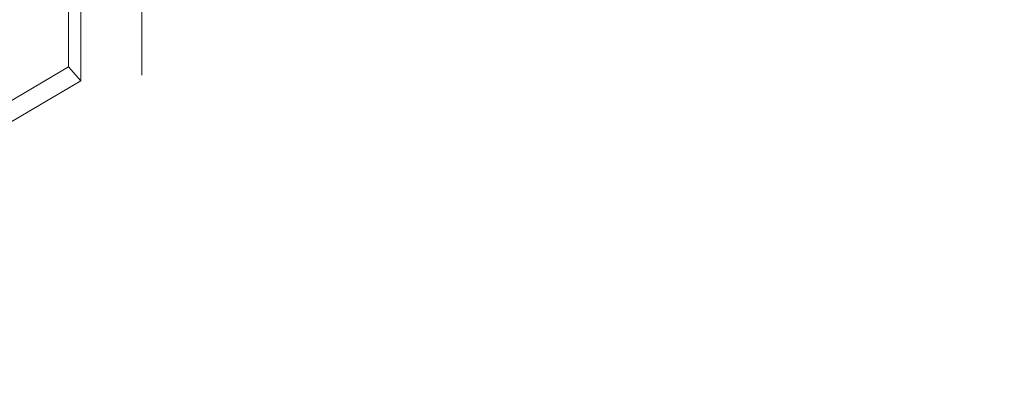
# Model space of a CAD drawing. Header units: millimetres. Extents: x -36631 to 27388, y -24993 to 6945.
# Tile 129 of 256: x -731 to -37, y -17140 to -16875. Entities that reach past the tile are written whole.
import ezdxf

# ---------------------------------------------------------------- set-up
doc = ezdxf.new("R2010")
doc.units = ezdxf.units.MM
doc.header["$MEASUREMENT"] = 0
doc.linetypes.add('Wipeout_Contour', pattern=[1000, 0, -1000])
doc.layers.add('Nuevo_08_E_Envans secs', color=7, linetype='Continuous')
doc.layers.add('Nuevo_Puertas Archicad', color=7, linetype='Continuous')
doc.layers.add('Nuevo_Puertas Archicad_Pluma_Nº__1', color=7, linetype='Continuous', lineweight=5)
doc.layers.add('Nuevo_Puertas Archicad_Pluma_Nº__43', color=7, linetype='Continuous', lineweight=5, true_color=0xa4a4a6)

# ---------------------------------------------------------------- blocks, each defined once
blk = doc.blocks.new('Elem Sección_167_1')
at = {"color": 254, "linetype": 'Wipeout_Contour', "lineweight": 0, "ltscale": 66621.807747}
blk.add_wipeout([(-442.34, -17756.9), (-438.59, -17761.09), (4340.58, -14930.85), (4336.83, -14926.66)], dxfattribs=at).dxf.layer = 'Nuevo_08_E_Envans secs'
at = {"color": 254, "linetype": 'Wipeout_Contour', "lineweight": 0, "ltscale": 136919.64637}
blk.add_wipeout([(-408.71, -17716.69), (-454.2, -17743.63), (-446.08, -17752.71), (4333.09, -14922.47), (4324.97, -14913.39), (38.77, -17451.69), (-175.79, -17578.75), (-194.16, -17589.63)], dxfattribs=at).dxf.layer = 'Nuevo_08_E_Envans secs'
blk = doc.blocks.new('Elem Sección_251_1')
at = {"layer": 'Nuevo_Puertas Archicad_Pluma_Nº__1', "color": 7, "linetype": 'Continuous', "lineweight": 5}
for p, q in [((-645.03, -16168.53), (-645.03, -16893.04)), ((-688.02, -16918.36), (-688.02, -16193.85)), ((-645.03, -16893.04), (-645.03, -16914.33)), ((-688.02, -16918.36), (-696.73, -16908.57)), ((-1375.83, -17323.57), (-688.02, -16918.36))]:
    blk.add_line(p, q, dxfattribs=at)
at = {"layer": 'Nuevo_Puertas Archicad_Pluma_Nº__43', "color": 253, "linetype": 'Continuous', "lineweight": 5, "true_color": 0xa4a4a6}
for p, q in [((-696.73, -16184.05), (-696.73, -16908.57)), ((-696.73, -16908.57), (-1375.83, -17308.64))]:
    blk.add_line(p, q, dxfattribs=at)

msp = doc.modelspace()

# ---------------------------------------------------------------- block references
at = {"layer": 'Nuevo_08_E_Envans secs', "lineweight": 0}
msp.add_blockref('Elem Sección_167_1', (0, 0), dxfattribs=at)

# ---------------------------------------------------------------- next in the draw order: block references
at = {"layer": 'Nuevo_Puertas Archicad', "lineweight": 0}
msp.add_blockref('Elem Sección_251_1', (0, 0), dxfattribs=at)

doc.saveas('drawing.dxf')
